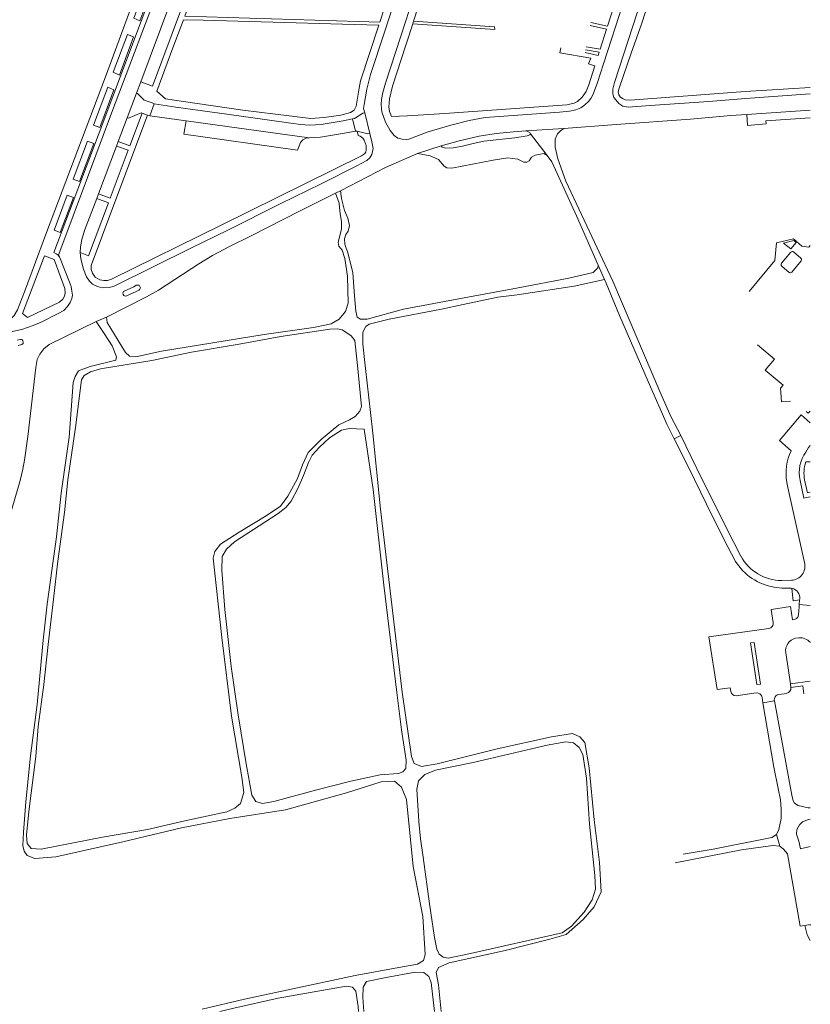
# Model space of a CAD drawing. Extents: x 145000 to 155000, y 457500 to 470000.
# Tile 154 of 196: x 154704 to 155000, y 461003 to 461372. Entities that reach past the tile are written whole.
import ezdxf

# ---------------------------------------------------------------- set-up
doc = ezdxf.new("R2010")
doc.units = 0
doc.header["$LTSCALE"] = 0.2
doc.header["$MEASUREMENT"] = 0
doc.layers.add('kant verharding', color=252, linetype='Continuous', lineweight=0)

msp = doc.modelspace()

# ---------------------------------------------------------------- linework, layer by layer
at = {"layer": 'kant verharding', "lineweight": 0}
for p, q in [((154749.01, 461348.5), (154759.96, 461377.63)), ((154772.41, 461371.56), (154824.71, 461370.14)), ((154848.43, 461362.27), (154851.02, 461370.25)), ((154851.32, 461371.22), (154851.02, 461370.25)), ((154747.41, 461344.24), (154749.01, 461348.5)), ((154747.41, 461344.24), (154743.95, 461335.01)), ((154747.41, 461344.24), (154747.78, 461344.07)), ((154975.56, 461344.81), (155000, 461346.4)), ((155000, 461344.03), (154975.73, 461342.27)), ((154754.07, 461340.26), (154752.39, 461335.8)), ((154753.3, 461340.58), (154754.07, 461340.26)), ((154751.59, 461335.98), (154749.6, 461336.77)), ((154829.15, 461334.77), (154832.27, 461336.69)), ((154832.27, 461336.69), (154832.99, 461336.85)), ((154832.99, 461336.85), (154834.92, 461329.16)), ((154970.21, 461335.85), (154976.23, 461336.22)), ((155000, 461337.92), (154976.23, 461336.22)), ((154740.55, 461326.07), (154743.95, 461335.01)), ((154744.39, 461334.93), (154743.95, 461335.01)), ((154752.39, 461335.8), (154751.59, 461335.98)), ((154766.04, 461333.92), (154752.39, 461335.8)), ((154812.17, 461327.53), (154766.04, 461333.92)), ((154828.41, 461334.58), (154829.53, 461329.98)), ((154830.21, 461330.04), (154834.13, 461329.01)), ((154834.13, 461329.01), (154834.92, 461329.16)), ((154893.34, 461330.11), (154907.66, 461331)), ((154895.14, 461329.05), (154901.4, 461320.9)), ((154739.92, 461324.41), (154740.55, 461326.07)), ((154733.21, 461306.49), (154739.92, 461324.41)), ((154852.8, 461321.6), (154861.65, 461324.49)), ((154732.55, 461304.82), (154733.21, 461306.49)), ((154822.03, 461306.72), (154823.96, 461307.66)), ((154992.67, 461284.6), (154989.22, 461280.46)), ((154996.47, 461282.36), (154993.71, 461284.72)), ((154718.59, 461282.84), (154718.34, 461283.15)), ((154993.08, 461277.18), (154996.57, 461281.34)), ((154922.89, 461274.4), (154920.52, 461279.74)), ((154989.31, 461279.4), (154992.07, 461277.06)), ((154746.39, 461271.7), (154743.9, 461270.49)), ((154744.82, 461268.77), (154747.29, 461269.94)), ((154870.23, 461267.48), (154889.92, 461271.15)), ((154732.38, 461258.66), (154736.15, 461260.32)), ((154833.28, 461241.09), (154835.12, 461224.5)), ((154999.09, 461224.4), (154998.47, 461224.97)), ((154948.99, 461214.67), (154951.42, 461215.91)), ((155000, 461206.09), (154998.32, 461205.99)), ((155000, 461192.95), (154998.06, 461192.55)), ((154971.24, 461176.09), (154973.98, 461170.75)), ((154992.93, 461161.68), (154989.33, 461161.58)), ((154992.31, 461158.72), (154990.28, 461158.72)), ((154995.77, 461151.64), (154995.58, 461148.65)), ((154995.8, 461152.13), (154995.77, 461151.64)), ((154995.83, 461152.52), (154995.8, 461152.13)), ((154995.83, 461152.52), (154995.99, 461154.3)), ((154995.83, 461152.52), (155000, 461152.2)), ((154995.99, 461154.3), (154996.02, 461154.56)), ((154994.39, 461139.94), (154995.73, 461140.11)), ((154999.89, 461138.4), (155000, 461138.28)), ((154992.56, 461122.77), (154990.78, 461134.5)), ((154992.56, 461122.77), (155000, 461123.86)), ((154992.75, 461121.47), (154992.56, 461122.77)), ((154972.16, 461118.38), (154979.68, 461119.47)), ((154988.15, 461118.84), (154991.14, 461119.27)), ((154981.91, 461117.71), (154982.19, 461115.71)), ((154982.19, 461115.71), (154986.54, 461116.49)), ((154987.36, 461066.31), (154988.56, 461061.94))]:
    msp.add_line(p, q, dxfattribs=at)
at = {"layer": 'kant verharding', "lineweight": 0, "flags": 128}
for points in [[(154851.32, 461371.22), (154859.59, 461397.11), (154877.84, 461452.58), (154890.32, 461491.18), (154892.05, 461496.94), (154893.23, 461498.39), (154895.02, 461499.41), (154897.4, 461500)], [(154890.4, 461336.02), (154906, 461337.15), (154909.77, 461337.48), (154912.12, 461338.04), (154913.96, 461338.79), (154915.5, 461339.86), (154916.91, 461341.11), (154917.71, 461342.22), (154918.65, 461343.82), (154920.25, 461348.3), (154922.44, 461355.27), (154944.63, 461423.64), (154952.32, 461447.09), (154969.38, 461500)], [(154975.73, 461342.27), (154961.97, 461341.16), (154939.95, 461339.57), (154931.76, 461339.03), (154929.77, 461339.42), (154928.24, 461340.41), (154927.08, 461341.7), (154926.35, 461342.63), (154925.97, 461344.03), (154925.98, 461345.69), (154926.65, 461348.23), (154950.74, 461422.42), (154961.12, 461454.27), (154971.55, 461486.45), (154976, 461500)], [(154932.91, 461359.29), (154936.8, 461370.51), (154955.46, 461428.45), (154963.25, 461451.74)], [(154765.56, 461373.1), (154838.66, 461370.87), (154844.27, 461388.24), (154852.98, 461415.48), (154853.44, 461417.13), (154853.29, 461419.19), (154852.57, 461421.1), (154851.23, 461422.64), (154849.51, 461423.92), (154845.94, 461425.59), (154813.1, 461435.73), (154807.56, 461418.25), (154806.59, 461418.57), (154812.11, 461436.08), (154793.7, 461441.3), (154791.95, 461441.48), (154790.79, 461441.27), (154789.37, 461440.51), (154787.82, 461439.11), (154786.97, 461437.35), (154772.1, 461391.09), (154765.56, 461373.1)], [(154668.82, 461434.35), (154672.19, 461432.62), (154691.23, 461422.46), (154719.32, 461407.17), (154724.55, 461404.44), (154725.31, 461403.99), (154744.01, 461393.9), (154746.86, 461392.17), (154748.11, 461390.42), (154748.77, 461388.5), (154748.95, 461386.83), (154748.69, 461384.67), (154746.06, 461378.12), (154735.84, 461350.33), (154713.77, 461292.02), (154705.48, 461269.74), (154702.89, 461262.97), (154701.63, 461260.9), (154699.99, 461259.25), (154697.78, 461258.04), (154695.13, 461257.32)], [(154854.44, 461410.49), (154847.54, 461389.1), (154840.39, 461367.17), (154835.12, 461351.21), (154833.72, 461345.79), (154832.72, 461340), (154832.58, 461338.54), (154832.99, 461336.85)], [(154718.34, 461283.15), (154718.03, 461283.54), (154717.39, 461284.04), (154716.48, 461284.46), (154733.07, 461328.43), (154754.68, 461385.92), (154755.33, 461388.11), (154755.32, 461389.2), (154754.9, 461390.62), (154754.27, 461391.61), (154753.53, 461392.35)], [(154753.53, 461392.35), (154755.12, 461391.31), (154756.24, 461389.8), (154756.77, 461388.43), (154756.64, 461386.1), (154753.53, 461377.64), (154738.12, 461336.72), (154729.12, 461312.6), (154718.31, 461283.85), (154718.34, 461283.15)], [(154854.6, 461390.73), (154846.53, 461365.61), (154840.73, 461347.95), (154839.76, 461344.53), (154839.26, 461341.9), (154839.15, 461340.18), (154839.22, 461338.39), (154839.43, 461337.3), (154840.82, 461333.36), (154842.54, 461330.22), (154843.98, 461328.41), (154845.41, 461327.43), (154846.96, 461327.03), (154848.46, 461326.86), (154849.52, 461326.98), (154856.8, 461329.74), (154865.24, 461332.3), (154872.1, 461334.01), (154878.1, 461335.15), (154890.4, 461336.02)], [(154746.39, 461372.32), (154751.27, 461385.35), (154753.61, 461384.47), (154748.73, 461371.42), (154746.39, 461372.32)], [(154749.01, 461348.5), (154753.38, 461346.81), (154764.32, 461376.04), (154759.96, 461377.63)], [(154919.27, 461378.5), (154926.49, 461377.11), (154924.01, 461369.41), (154917.76, 461370.71)], [(154765.08, 461341.14), (154758.31, 461342.11), (154755.07, 461345.02), (154761.07, 461361.26), (154765.06, 461371.76), (154772.41, 461371.56)], [(154824.71, 461370.14), (154838.28, 461369.77), (154831.46, 461348.81), (154830.88, 461346.17), (154829.84, 461339.37), (154829.08, 461337.92), (154827.61, 461336.96), (154823.97, 461335.96), (154820.53, 461335.53)], [(154851.02, 461370.25), (154881.7, 461368.08), (154881.63, 461369.06), (154851.32, 461371.22)], [(154917.53, 461369.56), (154923.63, 461368.25), (154921.18, 461360.73), (154916, 461361.66)], [(154738.75, 461352.07), (154744.06, 461366.21), (154746.37, 461365.32), (154741.04, 461351.05), (154738.75, 461352.07)], [(154848.99, 461335.8), (154842.99, 461335.45), (154842.3, 461337.37), (154842, 461339.16), (154842.3, 461342.13), (154843.39, 461346.92), (154848.43, 461362.27)], [(154906.48, 461361.26), (154906.15, 461359.4), (154917.72, 461357.34), (154917.34, 461356.47)], [(154915.77, 461360.5), (154920.83, 461359.61), (154920.49, 461358.33), (154915.58, 461359.5)], [(154975.56, 461344.81), (154932.52, 461341.57), (154930.57, 461341.72), (154929.56, 461342.23), (154928.69, 461342.93), (154928.24, 461343.62), (154928.03, 461344.78), (154928.35, 461346.14), (154932.91, 461359.29)], [(154917.34, 461356.47), (154916.87, 461355.19), (154918.75, 461354.6), (154919.19, 461354.44), (154916.94, 461347.4), (154915.96, 461344.92), (154914.43, 461342.71), (154912.72, 461341.12), (154911.49, 461340.48), (154908.7, 461339.91), (154862.96, 461336.63), (154848.99, 461335.8)], [(154731.35, 461332.29), (154736.65, 461346.45), (154738.99, 461345.52), (154733.69, 461331.43), (154731.35, 461332.29)], [(154747.78, 461344.07), (154750.34, 461341.67), (154753.3, 461340.58)], [(154754.07, 461340.26), (154762.2, 461338.95), (154781.26, 461336.35), (154805.29, 461332.98), (154808.96, 461332.51), (154812.36, 461332.22), (154816.68, 461332.54), (154824.91, 461333.84), (154828.41, 461334.58), (154829.15, 461334.77)], [(154820.53, 461335.53), (154817.7, 461335.17), (154812.75, 461334.77), (154805.64, 461335.6), (154787.33, 461337.93), (154765.08, 461341.14)], [(154740.55, 461326.07), (154745, 461324.48), (154749.6, 461336.77)], [(154744.39, 461334.93), (154749.17, 461336.92), (154749.6, 461336.77)], [(154976.23, 461336.22), (154976.51, 461332.15), (154983.45, 461332.75), (154983.34, 461333.85), (155000, 461335.06)], [(154751.59, 461335.98), (154738.93, 461302.38), (154730.47, 461279.66), (154730.43, 461278.2), (154731.01, 461276.72), (154731.95, 461275.31), (154733.68, 461274.29), (154735.14, 461273.98), (154736.54, 461274.04), (154738.13, 461274.52), (154779.23, 461294.72), (154831.8, 461320.75), (154832.94, 461321.51), (154833.38, 461322.15), (154833.53, 461323.16), (154833.47, 461324.6), (154833.17, 461325.69), (154832.82, 461326.63), (154832.33, 461327.4), (154831.28, 461328.1), (154830.47, 461328.4), (154830.21, 461330.04)], [(154812.17, 461327.53), (154811.06, 461327.39), (154809.84, 461326.78), (154808.95, 461325.73), (154807.76, 461322.85), (154765.23, 461328.84), (154766.04, 461333.92)], [(154907.66, 461331), (154927.28, 461332.52), (154955.04, 461334.55), (154970.21, 461335.85)], [(154834.92, 461329.16), (154835.69, 461326.06), (154836.12, 461323.47), (154835.61, 461321.2), (154834.85, 461319.99), (154833.73, 461318.97), (154830.01, 461317.04), (154816.65, 461310.32), (154801.28, 461302.81), (154781.71, 461292.93), (154768.04, 461286.3), (154739.05, 461271.96), (154737.15, 461271.38), (154734.53, 461271.33), (154732.79, 461271.73), (154730.99, 461272.61), (154729.77, 461273.79), (154728.68, 461275.35), (154727.58, 461278.33), (154726.56, 461282.1), (154726.37, 461284.46)], [(154830.21, 461330.04), (154829.53, 461329.98), (154824.66, 461329.09), (154816.35, 461327.81), (154812.17, 461327.53)], [(154861.65, 461324.49), (154868.42, 461326.36), (154875.86, 461328.08), (154882.24, 461329.07), (154888.72, 461329.77), (154893.34, 461330.11)], [(154861.65, 461324.49), (154862.04, 461323.98), (154863.41, 461323.6), (154866.13, 461323.71), (154869.65, 461324.38), (154873.68, 461325.42), (154877.62, 461326.25), (154889.29, 461327.53), (154893.92, 461328.23), (154894.85, 461328.59), (154895.14, 461329.05)], [(154895.14, 461329.05), (154894.87, 461329.56), (154894.39, 461329.78), (154893.34, 461330.11)], [(154907.66, 461331), (154906.35, 461330.14), (154905.2, 461328.95), (154904.42, 461327.02), (154904.35, 461324.05), (154905.36, 461319.57), (154908.41, 461311.28), (154926.02, 461273.76), (154943.64, 461232.47)], [(154723.7, 461312.05), (154729.05, 461326.24), (154731.39, 461325.37), (154726.07, 461311.16), (154723.7, 461312.05)], [(154733.21, 461306.49), (154737.59, 461304.84), (154744.38, 461322.89), (154739.92, 461324.41)], [(154823.96, 461307.66), (154840.79, 461316.41), (154852.8, 461321.6)], [(154901.4, 461320.9), (154900.09, 461321.6), (154896.88, 461321.02), (154895.54, 461320.2), (154894.61, 461318.88), (154893.7, 461318.34), (154892.64, 461318.34), (154891.68, 461318.91), (154890.42, 461319.55), (154886.68, 461320.01), (154881.15, 461319.17), (154865.64, 461316.14), (154863.74, 461316.28), (154862.73, 461316.84), (154860.7, 461319.42), (154857.48, 461320.79), (154855.51, 461321.09), (154852.8, 461321.6)], [(154920.52, 461279.74), (154912.31, 461298.28), (154903.11, 461318.48), (154901.4, 461320.9)], [(154736.15, 461260.32), (154751.13, 461267.96), (154755.73, 461270.4), (154770.8, 461280.24), (154775.94, 461283.42), (154782.24, 461286.71), (154790.4, 461290.77), (154808.77, 461300.17), (154822.03, 461306.72)], [(154823.59, 461301.43), (154823.45, 461302.99), (154822.03, 461306.72)], [(154823.96, 461307.66), (154824.34, 461304.73), (154824.95, 461302.26)], [(154716.54, 461292.86), (154721.44, 461305.99), (154723.79, 461305.08), (154718.83, 461292), (154716.54, 461292.86)], [(154726.37, 461284.46), (154726.43, 461286.67), (154726.97, 461289.43), (154727.99, 461292.75), (154732.55, 461304.82)], [(154726.37, 461284.46), (154729.41, 461283.24), (154736.92, 461303.1), (154732.55, 461304.82)], [(154824.3, 461293.29), (154824.25, 461295.98), (154823.79, 461299.12), (154823.59, 461301.43)], [(154824.95, 461302.26), (154825.46, 461300.25), (154826.61, 461297.36), (154827.31, 461294.67)], [(154736.15, 461260.32), (154736.46, 461258.29), (154743.38, 461247.04), (154744.84, 461245.7), (154747.22, 461245.36), (154756.86, 461247.5), (154795.34, 461253.83), (154813.76, 461256.42), (154820.37, 461257.82), (154823.38, 461259.56), (154825.74, 461262.34), (154826.78, 461265.55), (154826.53, 461275.59), (154825.58, 461282.25), (154824.52, 461285.36), (154823.32, 461286.92), (154823.01, 461288.44), (154824.3, 461293.29)], [(154827.31, 461294.67), (154826.76, 461292.54), (154825.89, 461291.26), (154825.35, 461289.67), (154825.5, 461287.69), (154826.84, 461284.01), (154828.55, 461276.91), (154829.11, 461268.23), (154829.6, 461262.57), (154830.19, 461260.23), (154831.46, 461259.47), (154833.93, 461259.59), (154847.58, 461263.25), (154870.23, 461267.48)], [(155000, 461287.19), (154999.4, 461286.53), (154996.87, 461286.85), (154993.69, 461289.63), (154987.39, 461288.12), (154986.75, 461281.51), (154977.03, 461269.88)], [(154989.99, 461288.05), (154993.82, 461288.99), (154994.66, 461288.22), (154992.65, 461285.84), (154989.99, 461288.05)], [(154698.42, 461254.35), (154704.44, 461255.69), (154708.7, 461257.1), (154711.73, 461258.46), (154718.14, 461261.61), (154720.23, 461262.81), (154721.58, 461264.22), (154722.61, 461265.78), (154723.16, 461267.29), (154723.4, 461268.57), (154723.26, 461269.99), (154722.94, 461271.72), (154722.52, 461272.72), (154718.59, 461282.84)], [(154704.72, 461261.66), (154706.64, 461260.1), (154715.71, 461264.47), (154718.59, 461265.95), (154719.8, 461267.03), (154720.47, 461268.21), (154720.73, 461269.44), (154720.56, 461270.99), (154716.54, 461281.92), (154713, 461283.33), (154704.72, 461261.66)], [(154920.52, 461279.74), (154920.42, 461278.74), (154918.58, 461277.08), (154909.55, 461274.91), (154889.92, 461271.15)], [(154890.1, 461268.7), (154911.43, 461271.94), (154922.89, 461274.4)], [(154948.99, 461214.67), (154946.32, 461219.93), (154939.17, 461236.13), (154928.51, 461260.9), (154923.48, 461273.07), (154922.89, 461274.4)], [(154743.9, 461270.49), (154742.62, 461269.89), (154742.32, 461269.33), (154742.4, 461268.79), (154742.69, 461268.39), (154743.14, 461268.16), (154743.79, 461268.22), (154744.82, 461268.77)], [(154747.29, 461269.94), (154748.38, 461270.43), (154748.75, 461270.78), (154748.92, 461271.23), (154748.74, 461271.83), (154748.39, 461272.22), (154748.05, 461272.33), (154747.34, 461272.23), (154746.39, 461271.7)], [(154890.1, 461268.7), (154882.82, 461267.82), (154869.88, 461265.04)], [(154869.88, 461265.04), (154861.77, 461263.29), (154842.09, 461259.59), (154834.68, 461257.69), (154833.36, 461256.72), (154832.25, 461254.7), (154832.26, 461250.15), (154833.28, 461241.09)], [(154703.78, 461199.06), (154704.88, 461203.3), (154705.46, 461206.67), (154706.66, 461215.56), (154709.74, 461241.47), (154710.26, 461244.35), (154711.18, 461246.36), (154712.68, 461248.44), (154714.76, 461250.02), (154732.38, 461258.66)], [(154707.66, 461095.89), (154710.16, 461115.07), (154712.45, 461139.26), (154713.99, 461152.7), (154717.46, 461177.94), (154719.26, 461194.31), (154722.15, 461215.28), (154723.73, 461235.85), (154724.4, 461237.98), (154725.65, 461240.1), (154730.07, 461241.81), (154739.71, 461244.17), (154739.94, 461245.46), (154738.33, 461249.58), (154735.3, 461254.11), (154732.38, 461258.66)], [(154830.36, 461240.86), (154829.32, 461251.49), (154827.96, 461253.24), (154825.91, 461254.66), (154824.54, 461255.47), (154822.72, 461255.88), (154819.92, 461255.78), (154801.51, 461253.04), (154785.89, 461250.15), (154768.06, 461247.15), (154753.2, 461244.05), (154733.93, 461240.92), (154730.21, 461239.83), (154727.82, 461238.42), (154726.77, 461236.77), (154724.64, 461218.97), (154721.7, 461199.25), (154720.42, 461187.1), (154717.93, 461168.82), (154716.36, 461154.6), (154714.28, 461137.58), (154712.67, 461122.64), (154710.6, 461106.87), (154709.66, 461095.6), (154707.03, 461074.96), (154706.16, 461066.09), (154706.52, 461063.02), (154708.01, 461061.11), (154711.7, 461060.88)], [(154703.11, 461249.68), (154704.47, 461250.03), (154704.91, 461250.45), (154704.99, 461250.88), (154704.86, 461251.39), (154704.55, 461251.73), (154704.28, 461251.9), (154703.89, 461251.92), (154702.69, 461251.65)], [(154980.2, 461249.93), (154986.6, 461244.54), (154983.14, 461240.39), (154989.79, 461234.79), (154988.8, 461233.65), (154989.24, 461228.51), (154992.63, 461228.79)], [(154831.11, 461225.07), (154831.74, 461226.78), (154830.36, 461240.86)], [(154943.64, 461232.47), (154947.69, 461222.99), (154951.42, 461215.91)], [(154809.71, 461204.92), (154811.85, 461209.6), (154816.75, 461214.55), (154823.25, 461219.91), (154827.31, 461221.76), (154829.44, 461223.07), (154831.11, 461225.07)], [(154835.12, 461224.5), (154835.97, 461216.85), (154838.95, 461188.3), (154846.96, 461119.75), (154850.56, 461095.57), (154851.56, 461093.01), (154854.22, 461091.9), (154860.09, 461092.86), (154882.61, 461098.48), (154903.03, 461102.94), (154910.88, 461104.26), (154913.67, 461102.94), (154915.44, 461100.83), (154917.09, 461091.38), (154918.95, 461071.86), (154921, 461055.85), (154921.56, 461044.89), (154918.95, 461039.23), (154914.89, 461034.45), (154908.51, 461028.84), (154902.43, 461027.12), (154885.67, 461022.81), (154864.64, 461018.27), (154860.64, 461016.44), (154859.82, 461014.59), (154860.61, 461009.98), (154861.68, 461000)], [(155000, 461220.66), (154996.59, 461223.61), (154988.43, 461214.04), (154992.85, 461210.22)], [(154999.33, 461224.42), (154999.21, 461224.28), (154999.09, 461224.4)], [(155000, 461225.04), (154999.92, 461225.09), (154999.33, 461224.42)], [(154785.55, 461111.16), (154788.52, 461092.83), (154790.68, 461081.05), (154792.23, 461078.78), (154794.68, 461078.01), (154798.97, 461078.76), (154814.54, 461082.92), (154827.79, 461086.35), (154838.79, 461088.71), (154845.62, 461089.18), (154847.22, 461089.8), (154848.39, 461091.1), (154848.5, 461094.22), (154846.78, 461105.55), (154845.02, 461119.55), (154840.11, 461159.86), (154836.15, 461195.71), (154832.81, 461218.34), (154829.96, 461218.47), (154827.26, 461218.51), (154824.28, 461217.95), (154819.74, 461215.06), (154816.09, 461211.56), (154813.32, 461208.56), (154811.88, 461205.83), (154809.98, 461200.98), (154807.99, 461196.3), (154805.37, 461191.35), (154803.47, 461188.97), (154800.52, 461186.68)], [(154971.99, 461168.73), (154967.58, 461177.11), (154961.13, 461190.19), (154954.39, 461204.05), (154948.99, 461214.67)], [(154951.42, 461215.91), (154959.26, 461199.92), (154971.24, 461176.09)], [(154998.27, 461209.72), (154999.36, 461211.42), (155000, 461212.18)], [(154711.7, 461060.88), (154734.66, 461065.34), (154751.58, 461068.19), (154765.52, 461071.51), (154781.26, 461074.88), (154784.26, 461076.22), (154786.47, 461077.92), (154787.63, 461082.08), (154786.93, 461087.9), (154783.05, 461110.68), (154779.37, 461140.24), (154776.63, 461165.48), (154776.18, 461169.97), (154776.78, 461172.38), (154778.91, 461175.15), (154785.93, 461179.69), (154796.01, 461185.83), (154801.45, 461189.47), (154804.19, 461193.15), (154807.77, 461199.77), (154809.71, 461204.92)], [(154692.96, 461160.98), (154696.69, 461174.59), (154703.78, 461199.06)], [(154991.24, 461198.36), (154991.62, 461196.41), (154997.83, 461168.27)], [(154998.06, 461192.55), (154997.59, 461192.45), (154996.16, 461199.11)], [(154997.87, 461199.31), (154998.89, 461194.49), (155000, 461194.71)], [(154800.52, 461186.68), (154784.2, 461176.01), (154781.15, 461173.29), (154779.6, 461170.52), (154779.37, 461165.39), (154780.61, 461150.66), (154782.96, 461129.29), (154785.55, 461111.16)], [(154995.99, 461154.3), (154993.63, 461154), (154993.1, 461158.63)], [(154993.29, 461146.83), (154992.62, 461151.77), (154987.81, 461151.09)], [(154987.81, 461151.09), (154985.3, 461150.73), (154986.1, 461145.87)], [(154984.44, 461143.56), (154962.01, 461140.39), (154965.08, 461120.65)], [(154979.96, 461122.54), (154981.39, 461122.75), (154979.01, 461138.37), (154977.58, 461138.16), (154979.96, 461122.54)], [(154992.75, 461121.47), (154997.16, 461122.1), (154997.61, 461119.06)], [(154965.08, 461120.65), (154970.02, 461121.31), (154970.22, 461119.94)], [(154982.19, 461115.71), (154986.34, 461091.57), (154987.9, 461083.61), (154988.79, 461079.32), (154989.13, 461076.01), (154989.04, 461072.29), (154988.26, 461068.2), (154987.36, 461066.31)], [(154986.54, 461116.49), (154993.05, 461081.07), (154993.53, 461079), (154994.06, 461078.04), (154995.43, 461077.21), (154999.22, 461076.31), (155000, 461076.29)], [(154853.3, 461071.18), (154852.57, 461083.34), (154853.11, 461086.43), (154855.51, 461088.86), (154859.52, 461090.43), (154873.61, 461093.34), (154901.36, 461099.84), (154908.41, 461101.06), (154911.28, 461100.71), (154913.38, 461098.94), (154914.77, 461096.36), (154916.08, 461087.49), (154917.22, 461070.23), (154919.29, 461051), (154919.51, 461045.85), (154918.27, 461041.84), (154915.18, 461037.24), (154910.46, 461032.04), (154907.03, 461029.51), (154872.68, 461021.78), (154864.31, 461020), (154862.35, 461020.32), (154860.85, 461021.44), (154860.06, 461023.33), (154859.17, 461027.73), (154857.31, 461040.4), (154854.9, 461057.88)], [(154772.07, 461000.83), (154787.87, 461004.66), (154829.45, 461013.53), (154845.8, 461016.55), (154852.83, 461017.75), (154855.05, 461019.16), (154855.65, 461021.43), (154854.78, 461035.64), (154851.13, 461054.36), (154848.7, 461079.52), (154846.71, 461084.12), (154844.15, 461086.38), (154839.14, 461086.14), (154826.11, 461081.96), (154803.25, 461075.58), (154782.42, 461072.39), (154764.33, 461068.81), (154742.26, 461063.65), (154717.23, 461058), (154709.37, 461057.37), (154706.47, 461058.54), (154705.36, 461060.07), (154704.86, 461062.26), (154705.12, 461067.27), (154705.94, 461078.54), (154707.66, 461095.89)], [(154854.9, 461057.88), (154853.9, 461064.69), (154853.3, 461071.18)], [(155000, 461061.89), (154996.36, 461060.96), (154995.73, 461063.81), (154994.83, 461066.42), (154994.99, 461068.19), (154995.89, 461069.98), (154997.12, 461071.07), (154999.32, 461072), (155000, 461072.1)], [(154987.36, 461066.31), (154985.54, 461065.26), (154963.61, 461060.84), (154952.4, 461059.02)], [(154949.3, 461055.73), (154974.23, 461060.58), (154985.95, 461062.27), (154988.56, 461061.94)], [(154988.56, 461061.94), (154989.94, 461060.88), (154991.48, 461059.09), (154996.24, 461032.02), (154997.93, 461032.28)], [(154997.93, 461032.28), (155000, 461032.59), (154999.95, 461032.47), (155000, 461032.26)], [(154997.93, 461032.28), (154998.86, 461028.71), (155000, 461026.57)], [(154859.08, 461000), (154857.88, 461010.92), (154857.05, 461013.08), (154855.08, 461014.57), (154851.93, 461014.7), (154841.02, 461012.76), (154833.71, 461011.23), (154832.36, 461009.08), (154832.31, 461005.21), (154832.61, 461000)], [(154830.68, 461000), (154830.54, 461001.84), (154829.66, 461007.62), (154828.35, 461009.14), (154826.04, 461009.53), (154800.59, 461004.95), (154783.95, 461001.23), (154778.68, 461000)]]:
    msp.add_lwpolyline(points, dxfattribs=at)
at = {"layer": 'kant verharding', "lineweight": 0}
for centre, radius, start, end in [((154993.25, 461284.19), 0.708, 48.7952, 143.9457), ((154996.04, 461281.81), 0.7, 318.6121, 51.8684), ((154989.77, 461279.97), 0.736, 138.0816, 230.8561), ((154992.52, 461277.66), 0.745, 233.1695, 319.5606), ((155009.34, 461201.94), 18.45, 153.3294, 191.1821), ((155009.68, 461201.93), 13.82, 145.6774, 191.7588), ((155010.57, 461201.81), 12.94, 161.1453, 191.1503), ((154989.32, 461178.99), 17.41, 208.2422, 270.049), ((154990.04, 461180), 21.27, 211.9733, 260.1339), ((154992.71, 461166.96), 5.28, 272.4257, 14.3624), ((154990.06, 461180.21), 21.49, 260.1608, 270.5802), ((154992.31, 461155.22), 3.49, 77.0368, 90.0915), ((154992.29, 461154.97), 3.75, 353.7158, 77.6598), ((154993.5, 461148.92), 2.11, 264.4424, 352.6758), ((154984.16, 461145.5), 1.97, 278.0759, 10.6191), ((154995.67, 461135.18), 4.93, 105.0163, 187.8568), ((154996, 461134.86), 5.26, 42.3258, 92.9639), ((154972.01, 461120.18), 1.8, 187.6914, 274.917), ((154979.87, 461117.43), 2.05, 7.8052, 95.3544), ((154988.46, 461116.9), 1.97, 99.2863, 192.084), ((154990.72, 461121.27), 2.04, 281.9325, 5.5326)]:
    msp.add_arc(centre, radius, start, end, dxfattribs=at)

doc.saveas('drawing.dxf')
